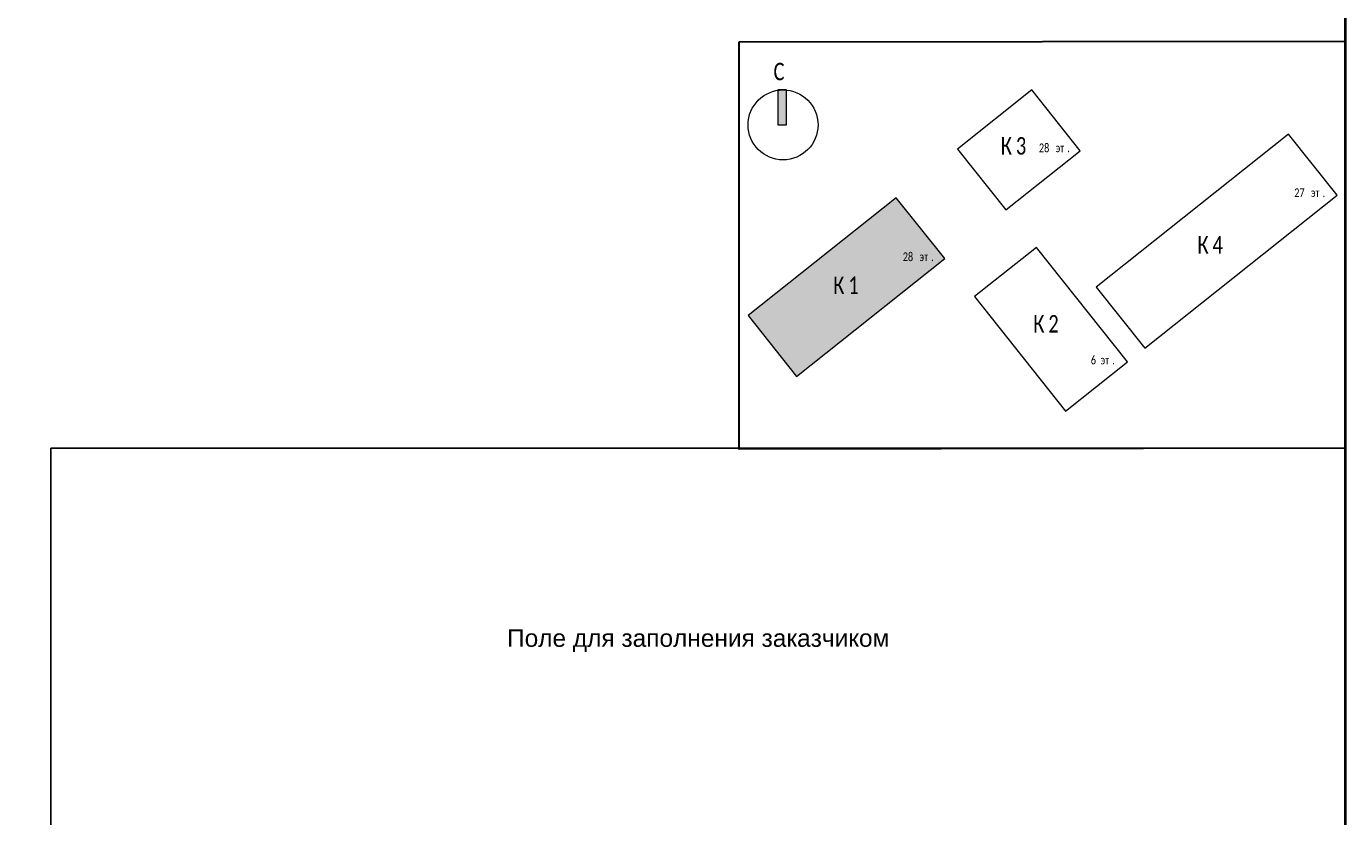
# Model space of a CAD drawing. Header units: millimetres. Extents: x 303602 to 13248484, y -10200551 to -26241.
# Tile 45 of 51: x 966518 to 985367, y -93189 to -81887. Entities that reach past the tile are written whole.
import ezdxf

# ---------------------------------------------------------------- set-up
doc = ezdxf.new("R2010")
doc.units = ezdxf.units.MM
doc.layers.get('Defpoints').update_dxf_attribs({"color": 252})
doc.layers.add('0_S_Grey_01', color=9, linetype='Continuous', lineweight=5, true_color=0x808080)
for name, color, linetype, lineweight in [('Охрана входов', 252, 'Continuous', 30), ('Рамка', 7, 'Continuous', 18), ('Типовые аннотации', 252, 'Continuous', 5)]:
    doc.layers.add(name, color=color, linetype=linetype, lineweight=lineweight)
doc.layers.add('формат', color=250, linetype='Continuous')
doc.styles.add('Arial', font='arial.ttf', dxfattribs={"width": 0.9, "height": 699.9999999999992})
doc.styles.add('Calibri Light_4', font='calibril.ttf', dxfattribs={"width": 0.75, "height": 320})
doc.styles.add('Calibri Light_5', font='calibril.ttf', dxfattribs={"width": 0.75, "height": 2.5})
doc.styles.add('CP.Text', font='arial.ttf')

# ---------------------------------------------------------------- blocks, each defined once
blk = doc.blocks.new('*U39')
at = {"lineweight": 40}
blk.add_lwpolyline([(-574, 5.000000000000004), (-4.999999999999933, 5.000000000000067), (-4.999999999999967, 415.0000000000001), (-574.0000000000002, 415.0000000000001)], close=True, dxfattribs=at)
at = {"style": 'Arial', "width": 0.9, "flags": 8}
blk.add_attdef('FORMAT', (-36.87188609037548, 1.257088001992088), '', height=2.8, dxfattribs=at)
blk = doc.blocks.new('0_AS_SLK8_BUG_2000 - 0_AS_SLK8_BUG_2000-4965751-Экспликация помещений на отм_ _8_100')
at = {"layer": 'Типовые аннотации'}
blk.add_hatch(color=256, dxfattribs=at).paths.add_polyline_path([(-64.89341031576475, 34.73339586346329), (-65.89341031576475, 34.73339586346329), (-65.89341031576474, 38.73339586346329), (-64.89341031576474, 38.73339586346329)])
at = {"layer": 'Типовые аннотации', "true_color": 0xc0c0c0}
blk.add_hatch(color=9, dxfattribs=at).paths.add_polyline_path([(-52.35609507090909, 26.40053658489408), (-46.81253681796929, 19.4378530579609), (-63.7498520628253, 5.952679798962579), (-69.29341031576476, 12.91536332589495)])
at = {"layer": '0_S_Grey_01'}
for p, q in [((-36.8660808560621, 38.73339586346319), (-45.35429616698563, 31.97523776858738)), ((-31.32252260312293, 31.77071233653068), (-36.8660808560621, 38.73339586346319)), ((-7.517170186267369, 33.65954697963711), (-29.50047435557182, 16.15685182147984)), ((-1.973611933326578, 26.69686345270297), (-7.517170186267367, 33.65954697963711)), ((-45.35429616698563, 31.97523776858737), (-39.81073791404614, 25.012554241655)), ((-39.81073791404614, 25.012554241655), (-31.32252260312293, 31.77071233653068)), ((-52.35609507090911, 26.40053658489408), (-69.29341031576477, 12.91536332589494)), ((-46.8125368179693, 19.4378530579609), (-52.35609507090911, 26.40053658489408)), ((-23.95691610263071, 9.194168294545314), (-1.973611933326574, 26.69686345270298)), ((-36.33025549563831, 20.72135777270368), (-43.4102876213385, 15.08436876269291)), ((-25.91272608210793, 7.636989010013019), (-36.33025549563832, 20.72135777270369)), ((-63.7498520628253, 5.952679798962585), (-46.8125368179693, 19.4378530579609)), ((-43.4102876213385, 15.08436876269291), (-32.99275820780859, 2.000000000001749)), ((-29.50047435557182, 16.15685182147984), (-23.95691610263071, 9.194168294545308)), ((-69.29341031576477, 12.91536332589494), (-63.7498520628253, 5.952679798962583)), ((-32.9927582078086, 2.000000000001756), (-25.91272608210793, 7.63698901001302))]:
    blk.add_line(p, q, dxfattribs=at)
at = {"layer": 'Типовые аннотации'}
for p, q in [((-64.89341031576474, 38.73339586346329), (-65.89341031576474, 38.73339586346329)), ((-65.89341031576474, 38.73339586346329), (-65.89341031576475, 34.73339586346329)), ((-64.89341031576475, 34.73339586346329), (-64.89341031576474, 38.73339586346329)), ((-65.89341031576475, 34.73339586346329), (-64.89341031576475, 34.73339586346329)), ((-52.35609507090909, 26.40053658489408), (-69.29341031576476, 12.91536332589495)), ((-46.81253681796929, 19.4378530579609), (-52.35609507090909, 26.40053658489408)), ((-63.7498520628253, 5.952679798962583), (-46.81253681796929, 19.4378530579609)), ((-69.29341031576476, 12.91536332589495), (-63.7498520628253, 5.952679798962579))]:
    blk.add_line(p, q, dxfattribs=at)
blk.add_circle((-65.29341031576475, 34.73339586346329), 3.999999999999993, dxfattribs=at)
at = {"layer": 'Типовые аннотации', "attachment_point": 1}
for s, insert, char_height, width, style in [('\\fCalibri Light|b0|i0|c204|p34|;C', (-66.37824129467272, 41.84007573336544), 2, 2.0843875, 'Calibri Light_4'), ('28 ', (-51.60674181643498, 20.15287817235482), 1, 2.32489375, 'Calibri Light_5'), ('эт', (-49.68851264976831, 20.15287817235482), 1, 1.603375, 'Calibri Light_5'), ('\\fCalibri Light|b0|i0|c204|p34|;.', (-48.36559598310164, 20.15287817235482), 1, 0.4810124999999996, 'Calibri Light_5'), ('\\fCalibri Light|b0|i0|c204|p34|;К', (-59.55569245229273, 17.38921328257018), 2, 2.0843875, 'Calibri Light_4'), ('\\fCalibri Light|b0|i0|c204|p34|;1', (-57.83590078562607, 17.38921328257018), 2, 1.92405, 'Calibri Light_4')]:
    blk.add_mtext(s, dxfattribs=dict(at, insert=insert, char_height=char_height, width=width, style=style))
at = {"layer": 'Типовые аннотации', "color": 8, "true_color": 0x808080, "attachment_point": 1}
for s, insert, char_height, width, style in [('\\fCalibri Light|b0|i0|c204|p34|;К', (-40.39984909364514, 33.33828071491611), 2, 2.0843875, 'Calibri Light_4'), ('\\fCalibri Light|b0|i0|c204|p34|;3', (-38.68005742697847, 33.33828071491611), 2, 1.92405, 'Calibri Light_4'), ('28 ', (-36.04619677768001, 32.60764187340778), 1, 2.32489375, 'Calibri Light_5'), ('эт', (-34.12796761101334, 32.60764187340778), 1, 1.603375, 'Calibri Light_5'), ('\\fCalibri Light|b0|i0|c204|p34|;.', (-32.80505094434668, 32.60764187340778), 1, 0.4810124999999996, 'Calibri Light_5'), ('27 ', (-6.864468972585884, 27.4772806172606), 1, 2.32489375, 'Calibri Light_5'), ('эт', (-4.946239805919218, 27.4772806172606), 1, 1.603375, 'Calibri Light_5'), ('\\fCalibri Light|b0|i0|c204|p34|;.', (-3.623323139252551, 27.4772806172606), 1, 0.4810124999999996, 'Calibri Light_5'), ('\\fCalibri Light|b0|i0|c204|p34|;К', (-17.92569001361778, 22.00657472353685), 2, 2.0843875, 'Calibri Light_4'), ('\\fCalibri Light|b0|i0|c204|p34|;4', (-16.20589834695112, 22.00657472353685), 2, 1.92405, 'Calibri Light_4'), ('28 ', (-51.60674181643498, 20.15287817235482), 1, 2.32489375, 'Calibri Light_5'), ('эт', (-49.68851264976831, 20.15287817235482), 1, 1.603375, 'Calibri Light_5'), ('\\fCalibri Light|b0|i0|c204|p34|;.', (-48.36559598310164, 20.15287817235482), 1, 0.4810124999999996, 'Calibri Light_5'), ('\\fCalibri Light|b0|i0|c204|p34|;К', (-59.55569245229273, 17.38921328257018), 2, 2.0843875, 'Calibri Light_4'), ('\\fCalibri Light|b0|i0|c204|p34|;1', (-57.83590078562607, 17.38921328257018), 2, 1.92405, 'Calibri Light_4'), ('\\fCalibri Light|b0|i0|c204|p34|;К', (-36.69054182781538, 12.9809562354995), 2, 2.0843875, 'Calibri Light_4'), ('\\fCalibri Light|b0|i0|c204|p34|;2', (-34.97075016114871, 12.9809562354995), 2, 1.92405, 'Calibri Light_4'), ('6 ', (-30.11289359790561, 8.335616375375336), 1, 1.36286875, 'Calibri Light_5'), ('эт', (-28.98841443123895, 8.335616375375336), 1, 1.603375, 'Calibri Light_5'), ('\\fCalibri Light|b0|i0|c204|p34|;.', (-27.66549776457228, 8.335616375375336), 1, 0.4810125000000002, 'Calibri Light_5')]:
    blk.add_mtext(s, dxfattribs=dict(at, insert=insert, char_height=char_height, width=width, style=style))

msp = doc.modelspace()

# ---------------------------------------------------------------- linework, layer by layer
at = {"layer": 'Defpoints'}
msp.add_line((966867.3991586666, -87921.37234202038), (985367.3991586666, -87921.37234202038), dxfattribs=at)
at = {"layer": 'Defpoints', "color": 3, "lineweight": 30}
msp.add_lwpolyline([(976704.3991586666, -82110.37234202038), (985367.3991586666, -82099.37234202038), (985367.3991586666, -87921.37234202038), (976704.3991586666, -87932.37234202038)], close=True, dxfattribs=at)
at = {"layer": 'Defpoints'}
msp.add_lwpolyline([(966867.3993003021, -87921.37243771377), (985367.3993003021, -87921.37243771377), (985367.3993003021, -93421.37243769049), (966867.3993003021, -93421.37243769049)], close=True, dxfattribs=at)
at = {"layer": 'Охрана входов', "color": 0, "lineweight": 18, "ltscale": 0.008333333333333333}
for p, q in [((985367.3993003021, -89089.06302910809), (985367.4005274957, -90825.06233850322)), ((985367.4005274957, -90825.06233850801), (985367.4005274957, -93429.06130260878))]:
    msp.add_line(p, q, dxfattribs=at)
at = {"layer": 'Рамка'}
msp.add_lwpolyline([(928467.3993003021, -98921.3724376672), (985367.3993003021, -98921.3724376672), (985367.3993003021, -57921.3724376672), (928467.3993003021, -57921.3724376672)], close=True, dxfattribs=at)

# ---------------------------------------------------------------- block references
at = {"layer": 'Типовые аннотации', "xscale": 125, "yscale": 125, "zscale": 125}
msp.add_blockref('0_AS_SLK8_BUG_2000 - 0_AS_SLK8_BUG_2000-4965751-Экспликация помещений на отм_ _8_100', (985491.1494690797, -87638.38548517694), dxfattribs=at)
at = {"layer": 'формат', "xscale": 100, "yscale": 100, "zscale": 100}
msp.add_blockref('*U39', (985867.3993003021, -99421.3724376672), dxfattribs=at)

# ---------------------------------------------------------------- texts
at = {"layer": 'Defpoints', "insert": (976117.3992294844, -90671.37238954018), "char_height": 250, "width": 18500, "attachment_point": 5, "style": 'CP.Text'}
msp.add_mtext('\\pxl0.2375,r0.2375;Поле для заполнения заказчиком', dxfattribs=at)

doc.saveas('drawing.dxf')
